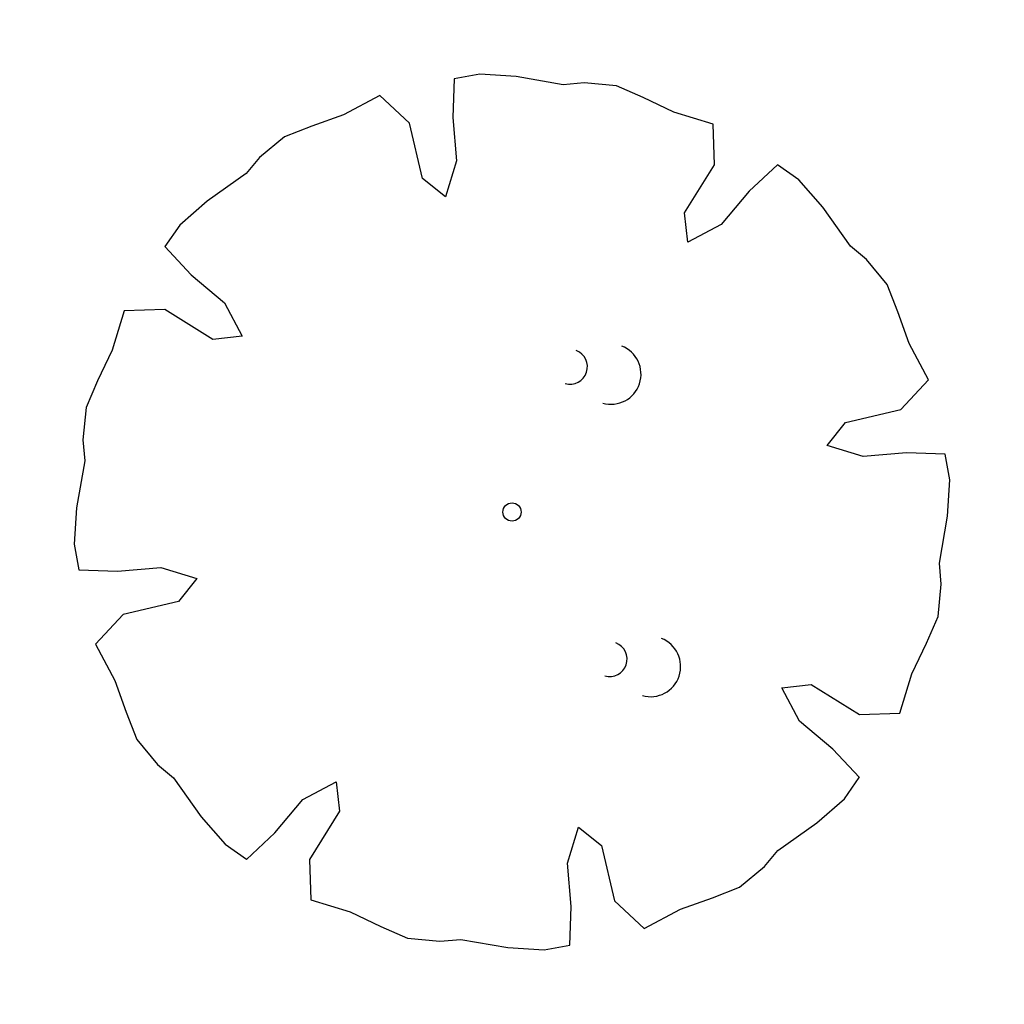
# Model space of a CAD drawing. Header units: feet. Extents: x 1377751 to 1381179, y 448542 to 452320.
# Tile 45 of 135: x 1377920 to 1377943, y 449099 to 449123. Entities that reach past the tile are written whole.
import ezdxf

# ---------------------------------------------------------------- set-up
doc = ezdxf.new("R2010")
doc.units = ezdxf.units.FT
doc.header["$MEASUREMENT"] = 0
for name, color, linetype in [('CAY', 94, 'Continuous'), ('TREE', 3, 'Continuous'), ('VG_P_Cells', 3, 'Continuous')]:
    doc.layers.add(name, color=color, linetype=linetype)

# ---------------------------------------------------------------- blocks, each defined once
blk = doc.blocks.new('TREE - DECIDUOUS')
at = {"color": 0, "linetype": 'ByBlock'}
blk.add_arc((-0.003675, -0.008728), 0.002979, 149.77662, 324.24212, dxfattribs=at)
blk = doc.blocks.new('Bayberry')
at = {"layer": 'VG_P_Cells'}
for p, xscale, yscale, zscale in [((-0.003, -0.001, 839.961), 240, 240, 240), ((0.038, 0.013, 694.919), 138.9901895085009, 138.9901895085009, 138.9901895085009)]:
    blk.add_blockref('TREE - DECIDUOUS', p, dxfattribs=dict(at, xscale=xscale, yscale=yscale, zscale=zscale))
blk = doc.blocks.new('*U959')
at = {"layer": 'TREE', "rotation": 276.8144840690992}
blk.add_blockref('Bayberry', (0.029, 0.08, -767.44), dxfattribs=at)
blk = doc.blocks.new('*U960')
at = {"layer": 'VG_P_Cells', "color": 0, "linetype": 'ByBlock', "lineweight": -2, "transparency": 16777216}
for p in [(0, 7), (0, 0)]:
    blk.add_blockref('*U959', p, dxfattribs=at)
blk = doc.blocks.new('A$C33F97315')
at = {"layer": 'CAY', "linetype": 'Continuous'}
for points in [[(-0.26, 389.94), (-5.93, 355.74), (-7.82, 317.05), (-21.67, 286.46), (-39.93, 305.36), (-44.97, 355.74), (-67.86, 383.82), (-102.27, 371.04), (-131.87, 364.74), (-157.05, 358.44), (-181.61, 343.15), (-195.46, 330.55), (-233.25, 310.75), (-260.32, 292.76), (-275.91, 275.52)], [(275.68, 275.74), (247.5, 255.57), (218.8, 229.55), (187.37, 217.71), (187.82, 243.99), (219.89, 283.18), (223.56, 319.22), (190.19, 334.51), (164.81, 350.99), (142.54, 364.34), (114.36, 370.89), (95.66, 371.78), (54.95, 384.5), (23.08, 390.92), (-0.13, 389.75)], [(-276.13, 275.56), (-255.96, 247.38), (-229.94, 218.68), (-218.1, 187.25), (-244.37, 187.7), (-283.57, 219.77), (-319.6, 223.44), (-334.9, 190.07), (-351.37, 164.69), (-364.73, 142.42), (-371.28, 114.24), (-372.17, 95.54), (-384.88, 54.83), (-391.3, 22.96), (-390.13, -0.25)], [(390.06, -0.12), (355.86, 5.54), (317.17, 7.43), (286.58, 21.29), (305.47, 39.54), (355.86, 44.58), (383.94, 67.47), (371.16, 101.88), (364.86, 131.48), (358.56, 156.67), (343.27, 181.22), (330.67, 195.08), (310.87, 232.86), (292.88, 259.93), (275.64, 275.52)], [(-390.32, -0.38), (-356.13, -6.05), (-317.44, -7.94), (-286.85, -21.79), (-305.74, -40.05), (-356.13, -45.09), (-384.21, -67.98), (-371.43, -102.39), (-365.13, -131.99), (-358.83, -157.17), (-343.53, -181.73), (-330.94, -195.58), (-311.14, -233.36), (-293.14, -260.44), (-275.91, -276.03)], [(275.86, -276.07), (255.69, -247.88), (229.67, -219.19), (217.83, -187.76), (244.1, -188.21), (283.3, -220.28), (319.34, -223.95), (334.63, -190.58), (351.1, -165.19), (364.46, -142.93), (371.01, -114.75), (371.9, -96.05), (384.61, -55.34), (391.04, -23.46), (389.87, -0.25)], [(-275.95, -276.25), (-247.76, -256.08), (-219.07, -230.06), (-187.64, -218.22), (-188.09, -244.49), (-220.16, -283.69), (-223.83, -319.72), (-190.46, -335.02), (-165.08, -351.49), (-142.81, -364.85), (-114.63, -371.4), (-95.93, -372.29), (-55.21, -385), (-23.34, -391.42), (-0.13, -390.25)], [(0, -390.44), (5.66, -356.25), (7.55, -317.56), (21.4, -286.96), (39.66, -305.86), (44.7, -356.25), (67.59, -384.33), (102, -371.55), (131.6, -365.25), (156.78, -358.95), (181.34, -343.65), (195.2, -331.06), (232.98, -311.26), (260.05, -293.26), (275.64, -276.03)]]:
    blk.add_lwpolyline(points, dxfattribs=at)
blk.add_circle((-0.13, -0.25), 8.12, dxfattribs=at)

msp = doc.modelspace()

# ---------------------------------------------------------------- block references
at = {"layer": 'VG_P_Cells', "xscale": 0.026578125, "yscale": 0.026578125, "zscale": 0.026578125, "rotation": 97.59309498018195}
msp.add_blockref('A$C33F97315', (1377931.605, 449111.057), dxfattribs=at)
at = {"layer": 'VG_P_Cells', "rotation": 187.7149908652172}
msp.add_blockref('*U960', (1377931.725, 449114.739, 767.44), dxfattribs=at)

doc.saveas('drawing.dxf')
